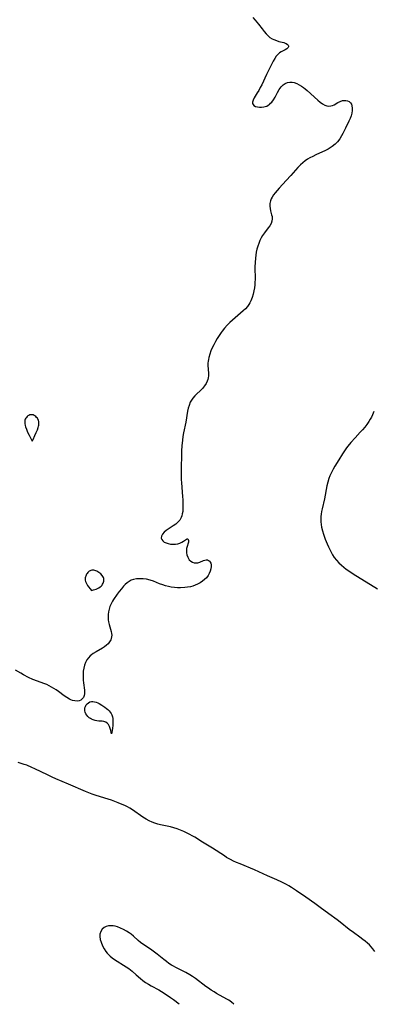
# Model space of a CAD drawing. Header units: inches. Extents: x 1073367 to 1082519, y 1569854 to 1574957.
# Tile 8 of 256: x 1073892 to 1074071, y 1571948 to 1572446. Entities that reach past the tile are written whole.
import ezdxf

# ---------------------------------------------------------------- set-up
doc = ezdxf.new("R2010")
doc.units = ezdxf.units.IN
doc.header["$MEASUREMENT"] = 0
doc.layers.add('CGG_CurvaNivelLidar_v1', color=7, linetype='Continuous', lineweight=30, true_color=0x008008)

msp = doc.modelspace()

# ---------------------------------------------------------------- linework, layer by layer
at = {"layer": 'CGG_CurvaNivelLidar_v1'}
for points in [[(1074010.0588, 1572447.6139, 63.5), (1074011.3341, 1572446.2293, 63.5), (1074012.1596, 1572445.2511, 63.5), (1074012.9528, 1572444.2488, 63.5), (1074014.7587, 1572441.8232, 63.5), (1074015.8148, 1572440.4587, 63.5), (1074016.7409, 1572439.3963, 63.5), (1074017.72, 1572438.4208, 63.5), (1074018.7543, 1572437.5547, 63.5), (1074019.8477, 1572436.8258, 63.5), (1074020.685, 1572436.3952, 63.5), (1074021.9778, 1572435.8974, 63.5), (1074023.2754, 1572435.5211, 63.5), (1074025.6961, 1572434.8851, 63.5), (1074026.3879, 1572434.6474, 63.5), (1074026.995, 1572434.3779, 63.5), (1074027.6315, 1572433.965, 63.5), (1074027.969, 1572433.5972, 63.5), (1074028.1331, 1572433.2021, 63.5), (1074028.1044, 1572432.7927, 63.5), (1074027.8999, 1572432.3852, 63.5), (1074027.2541, 1572431.7538, 63.5), (1074026.3773, 1572431.1752, 63.5), (1074024.4776, 1572430.1579, 63.5), (1074023.6133, 1572429.6484, 63.5), (1074022.8119, 1572429.0242, 63.5), (1074021.9345, 1572428.0006, 63.5), (1074021.1665, 1572426.7702, 63.5), (1074020.4415, 1572425.4065, 63.5), (1074017.0345, 1572418.7224, 63.5), (1074014.5481, 1572413.5558, 63.5), (1074013.815, 1572412.1038, 63.5), (1074013.0622, 1572410.7062, 63.5), (1074012.296, 1572409.3865, 63.5), (1074010.7608, 1572406.8878, 63.5), (1074010.2126, 1572405.7699, 63.5), (1074009.9491, 1572404.7513, 63.5), (1074009.9812, 1572404.0797, 63.5), (1074010.2211, 1572403.5035, 63.5), (1074010.6094, 1572403.0685, 63.5), (1074011.4536, 1572402.5724, 63.5), (1074012.3669, 1572402.2998, 63.5), (1074013.3933, 1572402.164, 63.5), (1074014.4858, 1572402.1622, 63.5), (1074015.6017, 1572402.2993, 63.5), (1074016.3801, 1572402.4869, 63.5), (1074017.1373, 1572402.7633, 63.5), (1074017.8324, 1572403.1237, 63.5), (1074018.4848, 1572403.579, 63.5), (1074019.082, 1572404.1224, 63.5), (1074019.6328, 1572404.7435, 63.5), (1074020.5041, 1572405.9696, 63.5), (1074021.2931, 1572407.3148, 63.5), (1074022.5265, 1572409.602, 63.5), (1074023.4301, 1572411.0829, 63.5), (1074024.4297, 1572412.4278, 63.5), (1074025.4125, 1572413.4416, 63.5), (1074026.5099, 1572414.2106, 63.5), (1074027.6341, 1572414.6445, 63.5), (1074028.8427, 1572414.8271, 63.5), (1074029.9338, 1572414.7952, 63.5), (1074031.0411, 1572414.5936, 63.5), (1074032.2968, 1572414.1675, 63.5), (1074033.5388, 1572413.5658, 63.5), (1074034.7582, 1572412.8221, 63.5), (1074035.6269, 1572412.2066, 63.5), (1074036.4778, 1572411.5408, 63.5), (1074037.606, 1572410.5775, 63.5), (1074042.9114, 1572405.8023, 63.5), (1074044.1989, 1572404.714, 63.5), (1074045.3697, 1572403.8958, 63.5), (1074046.5607, 1572403.2654, 63.5), (1074047.5212, 1572402.9268, 63.5), (1074048.475, 1572402.7652, 63.5), (1074049.4729, 1572402.8097, 63.5), (1074050.4237, 1572403.0551, 63.5), (1074051.2537, 1572403.4298, 63.5), (1074053.1383, 1572404.5039, 63.5), (1074054.2485, 1572405.0637, 63.5), (1074055.3877, 1572405.4718, 63.5), (1074056.2725, 1572405.6248, 63.5), (1074057.1381, 1572405.6197, 63.5), (1074057.9534, 1572405.4438, 63.5), (1074058.8031, 1572405.006, 63.5), (1074059.4927, 1572404.3362, 63.5), (1074059.9178, 1572403.6133, 63.5), (1074060.2059, 1572402.7732, 63.5), (1074060.3796, 1572401.665, 63.5), (1074060.3731, 1572400.4747, 63.5), (1074060.169, 1572399.143, 63.5), (1074059.8003, 1572397.7846, 63.5), (1074059.3082, 1572396.4223, 63.5), (1074058.7249, 1572395.0768, 63.5), (1074057.0021, 1572391.4658, 63.5), (1074055.6798, 1572388.8619, 63.5), (1074054.9676, 1572387.5821, 63.5), (1074054.0344, 1572386.0762, 63.5), (1074052.9782, 1572384.6729, 63.5), (1074051.6843, 1572383.3558, 63.5), (1074050.2205, 1572382.1971, 63.5), (1074049.2514, 1572381.5602, 63.5), (1074048.2401, 1572380.971, 63.5), (1074046.8849, 1572380.2634, 63.5), (1074041.9138, 1572377.9633, 63.5), (1074040.4316, 1572377.2506, 63.5), (1074038.9839, 1572376.4996, 63.5), (1074037.7793, 1572375.8074, 63.5), (1074036.6296, 1572375.0474, 63.5), (1074035.3603, 1572374.0382, 63.5), (1074034.1698, 1572372.9262, 63.5), (1074032.8763, 1572371.5662, 63.5), (1074029.3177, 1572367.6017, 63.5), (1074026.9374, 1572365.0015, 63.5), (1074023.4716, 1572361.118, 63.5), (1074021.4219, 1572358.7789, 63.5), (1074020.59, 1572357.7252, 63.5), (1074019.8642, 1572356.6474, 63.5), (1074019.3497, 1572355.6793, 63.5), (1074018.962, 1572354.683, 63.5), (1074018.6796, 1572353.4113, 63.5), (1074018.6336, 1572351.965, 63.5), (1074018.7799, 1572350.8154, 63.5), (1074019.0346, 1572349.6887, 63.5), (1074019.5771, 1572347.7086, 63.5), (1074019.7854, 1572346.7385, 63.5), (1074019.8902, 1572345.5253, 63.5), (1074019.7494, 1572344.3503, 63.5), (1074019.3093, 1572343.2181, 63.5), (1074018.636, 1572342.1131, 63.5), (1074017.875, 1572341.0769, 63.5), (1074015.9417, 1572338.5757, 63.5), (1074015.0069, 1572337.2093, 63.5), (1074014.2717, 1572335.9286, 63.5), (1074013.6197, 1572334.5753, 63.5), (1074013.0516, 1572333.1616, 63.5), (1074012.5748, 1572331.7179, 63.5), (1074012.1721, 1572330.2357, 63.5), (1074011.8404, 1572328.7493, 63.5), (1074011.5699, 1572327.2413, 63.5), (1074011.3613, 1572325.7169, 63.5), (1074011.1773, 1572323.5019, 63.5), (1074011.1292, 1572321.2209, 63.5), (1074011.2099, 1572314.8784, 63.5), (1074011.1744, 1572313.5011, 63.5), (1074011.0744, 1572312.1025, 63.5), (1074010.9111, 1572310.7161, 63.5), (1074010.6296, 1572309.0381, 63.5), (1074010.2541, 1572307.3939, 63.5), (1074009.7724, 1572305.7962, 63.5), (1074009.0824, 1572304.0802, 63.5), (1074008.5738, 1572303.0886, 63.5), (1074007.9833, 1572302.1277, 63.5), (1074007.317, 1572301.2174, 63.5), (1074006.2874, 1572300.0559, 63.5), (1074005.1548, 1572298.9635, 63.5), (1073999.7488, 1572294.2937, 63.5), (1073998.4413, 1572293.0727, 63.5), (1073997.0587, 1572291.6676, 63.5), (1073995.7394, 1572290.2019, 63.5), (1073994.4954, 1572288.6749, 63.5), (1073994.03, 1572288.0555, 63.5), (1073992.9905, 1572286.5514, 63.5), (1073992.0256, 1572285.0011, 63.5), (1073991.1261, 1572283.4172, 63.5), (1073990.2905, 1572281.8121, 63.5), (1073989.5409, 1572280.2289, 63.5), (1073988.8646, 1572278.6344, 63.5), (1073988.2628, 1572276.9866, 63.5), (1073987.7914, 1572275.3277, 63.5), (1073987.5997, 1572274.3901, 63.5), (1073987.4658, 1572273.4501, 63.5), (1073987.3857, 1572272.4135, 63.5), (1073987.3678, 1572271.3823, 63.5), (1073987.5815, 1572267.1513, 63.5), (1073987.5748, 1572266.062, 63.5), (1073987.4802, 1572265.0011, 63.5), (1073987.3073, 1572264.1323, 63.5), (1073987.0429, 1572263.3236, 63.5), (1073986.5165, 1572262.2338, 63.5), (1073985.6242, 1572260.9303, 63.5), (1073984.5529, 1572259.6972, 63.5), (1073983.3723, 1572258.5055, 63.5), (1073981.7856, 1572256.9732, 63.5), (1073980.7334, 1572255.8942, 63.5), (1073979.7609, 1572254.7538, 63.5), (1073979.0052, 1572253.6686, 63.5), (1073978.4545, 1572252.6684, 63.5), (1073977.8202, 1572251.0935, 63.5), (1073977.4007, 1572249.607, 63.5), (1073977.0744, 1572248.0667, 63.5), (1073976.1225, 1572242.64, 63.5), (1073975.0131, 1572237.2344, 63.5), (1073974.6965, 1572235.362, 63.5), (1073974.4462, 1572233.474, 63.5), (1073974.1948, 1572230.5705, 63.5), (1073974.0557, 1572227.9751, 63.5), (1073973.9502, 1572224.985, 63.5), (1073973.8136, 1572220.2532, 63.5), (1073973.7596, 1572216.6388, 63.5), (1073973.7736, 1572215.0299, 63.5), (1073973.8295, 1572213.4247, 63.5), (1073973.9246, 1572211.9642, 63.5), (1073974.5333, 1572204.7958, 63.5), (1073974.6218, 1572203.3701, 63.5), (1073974.689, 1572201.5225, 63.5), (1073974.7017, 1572199.719, 63.5), (1073974.673, 1572198.4688, 63.5), (1073974.5848, 1572197.2557, 63.5), (1073974.4027, 1572196.0859, 63.5), (1073974.1514, 1572195.1384, 63.5), (1073973.8023, 1572194.2364, 63.5), (1073973.0944, 1572192.9868, 63.5), (1073972.198, 1572191.8697, 63.5), (1073971.1486, 1572190.8999, 63.5), (1073969.8182, 1572189.9776, 63.5), (1073967.2852, 1572188.4188, 63.5), (1073966.2168, 1572187.6602, 63.5), (1073965.2733, 1572186.8556, 63.5), (1073964.3822, 1572185.8303, 63.5), (1073963.83, 1572184.7845, 63.5), (1073963.7158, 1572183.776, 63.5), (1073963.9843, 1572183.0614, 63.5), (1073964.521, 1572182.4159, 63.5), (1073965.2692, 1572181.8533, 63.5), (1073966.1821, 1572181.3916, 63.5), (1073967.2791, 1572181.0319, 63.5), (1073968.4633, 1572180.8001, 63.5), (1073969.6788, 1572180.6951, 63.5), (1073970.8911, 1572180.7263, 63.5), (1073972.0586, 1572180.9138, 63.5), (1073973.152, 1572181.2706, 63.5), (1073974.1417, 1572181.7415, 63.5), (1073975.0084, 1572182.2591, 63.5), (1073976.5068, 1572183.3014, 63.5), (1073976.8537, 1572183.4251, 63.5), (1073977.1444, 1572183.3883, 63.5), (1073977.3835, 1572183.1106, 63.5), (1073977.4996, 1572182.6269, 63.5), (1073977.5103, 1572182.3849, 63.5), (1073977.4636, 1572181.8526, 63.5), (1073977.3291, 1572181.2712, 63.5), (1073976.801, 1572179.5327, 63.5), (1073976.5684, 1572178.5665, 63.5), (1073976.4474, 1572177.555, 63.5), (1073976.5027, 1572176.4345, 63.5), (1073976.7357, 1572175.3169, 63.5), (1073977.1187, 1572174.2443, 63.5), (1073977.4706, 1572173.5388, 63.5), (1073977.8956, 1572172.8984, 63.5), (1073978.6651, 1572172.1142, 63.5), (1073979.5784, 1572171.5658, 63.5), (1073980.4544, 1572171.3139, 63.5), (1073981.3713, 1572171.2545, 63.5), (1073982.2875, 1572171.3691, 63.5), (1073983.2554, 1572171.6659, 63.5), (1073985.0676, 1572172.4456, 63.5), (1073985.7838, 1572172.6975, 63.5), (1073986.478, 1572172.8197, 63.5), (1073987.0914, 1572172.7722, 63.5), (1073987.6551, 1572172.5614, 63.5), (1073988.2426, 1572172.0756, 63.5), (1073988.5397, 1572171.6488, 63.5), (1073988.771, 1572171.1392, 63.5), (1073988.9254, 1572170.5693, 63.5), (1073989.0057, 1572169.4443, 63.5), (1073988.867, 1572168.2426, 63.5), (1073988.5395, 1572167.0317, 63.5), (1073988.0385, 1572165.8767, 63.5), (1073987.4201, 1572164.8654, 63.5), (1073986.5935, 1572163.7548, 63.5), (1073985.6763, 1572162.8224, 63.5), (1073984.5906, 1572161.9474, 63.5), (1073983.3697, 1572161.1426, 63.5), (1073982.0375, 1572160.4253, 63.5), (1073980.9043, 1572159.9285, 63.5), (1073979.7205, 1572159.5076, 63.5), (1073978.4941, 1572159.1709, 63.5), (1073977.061, 1572158.8991, 63.5), (1073975.5941, 1572158.7328, 63.5), (1073973.4698, 1572158.6554, 63.5), (1073971.922, 1572158.7011, 63.5), (1073970.3728, 1572158.8269, 63.5), (1073968.8303, 1572159.037, 63.5), (1073967.3799, 1572159.319, 63.5), (1073965.9483, 1572159.6783, 63.5), (1073964.5413, 1572160.1122, 63.5), (1073962.9416, 1572160.6996, 63.5), (1073959.7996, 1572161.9382, 63.5), (1073958.1081, 1572162.5052, 63.5), (1073956.2069, 1572162.9513, 63.5), (1073954.5147, 1572163.1782, 63.5), (1073952.8376, 1572163.2445, 63.5), (1073951.1986, 1572163.1357, 63.5), (1073949.6245, 1572162.8231, 63.5), (1073948.5883, 1572162.4648, 63.5), (1073947.5126, 1572161.9203, 63.5), (1073946.4923, 1572161.2082, 63.5), (1073945.5399, 1572160.3689, 63.5), (1073944.6389, 1572159.4327, 63.5), (1073943.5913, 1572158.2007, 63.5), (1073942.5248, 1572156.8371, 63.5), (1073941.486, 1572155.4292, 63.5), (1073939.592, 1572152.675, 63.5), (1073939.0608, 1572151.812, 63.5), (1073938.3708, 1572150.5308, 63.5), (1073937.7849, 1572149.2129, 63.5), (1073937.318, 1572147.865, 63.5), (1073936.9913, 1572146.4919, 63.5), (1073936.8242, 1572145.0909, 63.5), (1073936.8128, 1572143.685, 63.5), (1073936.9172, 1572142.4976, 63.5), (1073937.1126, 1572141.3274, 63.5), (1073937.4155, 1572140.0536, 63.5), (1073938.4019, 1572136.5442, 63.5), (1073938.5999, 1572135.5042, 63.5), (1073938.6677, 1572134.6536, 63.5), (1073938.6283, 1572133.8188, 63.5), (1073938.4666, 1572133.0023, 63.5), (1073938.184, 1572132.2178, 63.5), (1073937.6316, 1572131.2366, 63.5), (1073936.9031, 1572130.3333, 63.5), (1073936.0517, 1572129.5325, 63.5), (1073935.0901, 1572128.7996, 63.5), (1073934.047, 1572128.1243, 63.5), (1073930.7903, 1572126.279, 63.5), (1073929.2944, 1572125.3205, 63.5), (1073928.5432, 1572124.7563, 63.5), (1073927.8356, 1572124.1474, 63.5), (1073926.9122, 1572123.1859, 63.5), (1073926.1253, 1572122.1198, 63.5), (1073925.4492, 1572120.8443, 63.5), (1073924.9382, 1572119.4682, 63.5), (1073924.5688, 1572118.0181, 63.5), (1073924.3099, 1572116.3885, 63.5), (1073924.188, 1572114.8484, 63.5), (1073924.1705, 1572113.2982, 63.5), (1073924.2401, 1572111.8765, 63.5), (1073924.3722, 1572110.4774, 63.5), (1073924.8613, 1572106.7987, 63.5), (1073924.9348, 1572105.7239, 63.5), (1073924.9075, 1572104.8725, 63.5), (1073924.7715, 1572104.0812, 63.5), (1073924.3869, 1572103.129, 63.5), (1073923.7987, 1572102.3321, 63.5), (1073923.0418, 1572101.7201, 63.5), (1073922.1429, 1572101.3328, 63.5), (1073921.1305, 1572101.2041, 63.5), (1073920.0348, 1572101.3071, 63.5), (1073918.8894, 1572101.6113, 63.5), (1073918.0867, 1572101.9248, 63.5), (1073917.2766, 1572102.3079, 63.5), (1073915.9873, 1572103.0248, 63.5), (1073914.7055, 1572103.8586, 63.5), (1073911.7365, 1572106.0864, 63.5), (1073910.6198, 1572106.8857, 63.5), (1073909.4675, 1572107.65, 63.5), (1073908.2818, 1572108.3692, 63.5), (1073907.072, 1572109.028, 63.5), (1073905.83, 1572109.6197, 63.5), (1073904.301, 1572110.2352, 63.5), (1073901.1718, 1572111.3385, 63.5), (1073898.7973, 1572112.2522, 63.5), (1073896.5188, 1572113.281, 63.5), (1073894.0392, 1572114.5642, 63.5), (1073892.6464, 1572115.3474, 63.5), (1073890.0734, 1572116.8821, 63.5)], [(1074071.2637, 1572248.0375, 64), (1074070.5676, 1572246.2923, 64), (1074070.062, 1572245.1713, 64), (1074069.5054, 1572244.0788, 64), (1074068.7849, 1572242.8592, 64), (1074067.7885, 1572241.4063, 64), (1074066.7386, 1572240.0654, 64), (1074065.6218, 1572238.7651, 64), (1074064.4606, 1572237.4911, 64), (1074061.8031, 1572234.6748, 64), (1074059.695, 1572232.3447, 64), (1074058.9941, 1572231.5045, 64), (1074058.0512, 1572230.2986, 64), (1074057.1452, 1572229.0622, 64), (1074055.4178, 1572226.522, 64), (1074053.5448, 1572223.5494, 64), (1074051.6237, 1572220.3093, 64), (1074050.7206, 1572218.6977, 64), (1074049.8708, 1572217.0693, 64), (1074049.1026, 1572215.4132, 64), (1074048.5371, 1572213.974, 64), (1074047.9882, 1572212.2151, 64), (1074047.547, 1572210.3822, 64), (1074046.2797, 1572203.6662, 64), (1074045.153, 1572198.7488, 64), (1074044.8535, 1572197.2935, 64), (1074044.6391, 1572196.0008, 64), (1074044.4915, 1572194.7072, 64), (1074044.43, 1572193.4131, 64), (1074044.4757, 1572192.0493, 64), (1074044.6262, 1572190.6883, 64), (1074044.8696, 1572189.3332, 64), (1074045.3174, 1572187.5465, 64), (1074045.8671, 1572185.7699, 64), (1074046.7132, 1572183.3731, 64), (1074047.6895, 1572180.8765, 64), (1074048.3157, 1572179.3981, 64), (1074048.9531, 1572178.0081, 64), (1074049.6399, 1572176.6498, 64), (1074050.3902, 1572175.3342, 64), (1074051.2286, 1572174.0636, 64), (1074052.346, 1572172.6394, 64), (1074053.5765, 1572171.3037, 64), (1074054.9018, 1572170.0501, 64), (1074056.0817, 1572169.0565, 64), (1074057.3106, 1572168.1142, 64), (1074058.5808, 1572167.2191, 64), (1074060.8084, 1572165.78, 64), (1074073.0693, 1572158.0534, 64)], [(1074071.8444, 1571974.4521, 64), (1074070.8076, 1571975.7774, 64), (1074069.9442, 1571976.7613, 64), (1074069.0326, 1571977.7065, 64), (1074068.0792, 1571978.6151, 64), (1074066.9653, 1571979.5926, 64), (1074065.8098, 1571980.5252, 64), (1074064.2399, 1571981.6867, 64), (1074061.0341, 1571983.9423, 64), (1074058.8967, 1571985.531, 64), (1074054.2811, 1571989.1942, 64), (1074052.7502, 1571990.3514, 64), (1074048.4542, 1571993.486, 64), (1074044.1195, 1571996.7035, 64), (1074041.3863, 1571998.6793, 64), (1074036.8744, 1572001.8683, 64), (1074032.0952, 1572005.1878, 64), (1074029.6266, 1572006.811, 64), (1074028.2355, 1572007.654, 64), (1074027.0787, 1572008.3057, 64), (1074024.7136, 1572009.514, 64), (1074022.2378, 1572010.6415, 64), (1074017.4982, 1572012.7118, 64), (1074010.9227, 1572015.7186, 64), (1074003.6644, 1572018.7222, 64), (1074001.8288, 1572019.5192, 64), (1074000.3033, 1572020.2225, 64), (1073998.8029, 1572020.9674, 64), (1073996.8181, 1572022.068, 64), (1073995.6636, 1572022.7812, 64), (1073989.6761, 1572026.6517, 64), (1073984.5947, 1572029.7639, 64), (1073980.7065, 1572032.2429, 64), (1073979.393, 1572033.032, 64), (1073978.1632, 1572033.7154, 64), (1073976.897, 1572034.3573, 64), (1073975.2041, 1572035.1311, 64), (1073973.484, 1572035.8364, 64), (1073971.7444, 1572036.4792, 64), (1073970.0521, 1572037.0392, 64), (1073968.347, 1572037.5262, 64), (1073966.8233, 1572037.8893, 64), (1073963.3757, 1572038.6086, 64), (1073961.9337, 1572038.9447, 64), (1073960.5204, 1572039.3467, 64), (1073959.1474, 1572039.8463, 64), (1073957.5837, 1572040.5932, 64), (1073956.0708, 1572041.4725, 64), (1073954.5115, 1572042.4904, 64), (1073949.21, 1572046.1678, 64), (1073947.9279, 1572046.9654, 64), (1073946.6621, 1572047.6639, 64), (1073945.3611, 1572048.3072, 64), (1073944.0326, 1572048.9075, 64), (1073941.9085, 1572049.7841, 64), (1073938.4984, 1572051.0433, 64), (1073935.2591, 1572052.1058, 64), (1073930.375, 1572053.5986, 64), (1073928.7222, 1572054.163, 64), (1073927.0288, 1572054.8093, 64), (1073925.3513, 1572055.5034, 64), (1073916.7837, 1572059.2317, 64), (1073910.4484, 1572061.9081, 64), (1073908.6411, 1572062.7045, 64), (1073906.2019, 1572063.8373, 64), (1073899.7785, 1572066.9802, 64), (1073898.2895, 1572067.658, 64), (1073895.6816, 1572068.7076, 64), (1073894.3602, 1572069.1775, 64), (1073892.8337, 1572069.6709, 64), (1073891.2953, 1572070.1096, 64)], [(1074000.4932, 1571947.6226, 64.5), (1074000.3901, 1571947.7484, 64.5), (1073999.2382, 1571948.7498, 64.5), (1073997.9783, 1571949.6494, 64.5), (1073996.898, 1571950.306, 64.5), (1073991.7796, 1571953.1406, 64.5), (1073990.4463, 1571953.9204, 64.5), (1073988.9975, 1571954.8197, 64.5), (1073987.6432, 1571955.7288, 64.5), (1073986.3134, 1571956.6787, 64.5), (1073980.9966, 1571960.704, 64.5), (1073979.6206, 1571961.6857, 64.5), (1073978.2095, 1571962.6063, 64.5), (1073976.1522, 1571963.7697, 64.5), (1073971.0663, 1571966.3329, 64.5), (1073969.9929, 1571966.9148, 64.5), (1073968.9388, 1571967.5289, 64.5), (1073967.612, 1571968.3792, 64.5), (1073966.3244, 1571969.2868, 64.5), (1073965.0746, 1571970.2432, 64.5), (1073961.6157, 1571973.1111, 64.5), (1073959.6894, 1571974.5988, 64.5), (1073958.2545, 1571975.6042, 64.5), (1073954.892, 1571977.8168, 64.5), (1073953.2238, 1571979.0032, 64.5), (1073952.0638, 1571979.9883, 64.5), (1073949.719, 1571982.1292, 64.5), (1073948.447, 1571983.1833, 64.5), (1073947.4667, 1571983.9002, 64.5), (1073946.1989, 1571984.7103, 64.5), (1073944.7088, 1571985.5238, 64.5), (1073943.1852, 1571986.2235, 64.5), (1073941.6532, 1571986.7974, 64.5), (1073940.4895, 1571987.1363, 64.5), (1073939.3439, 1571987.3631, 64.5), (1073938.2258, 1571987.4475, 64.5), (1073937.0237, 1571987.3419, 64.5), (1073935.9008, 1571987.0317, 64.5), (1073934.893, 1571986.5257, 64.5), (1073933.8588, 1571985.6409, 64.5), (1073933.1019, 1571984.5284, 64.5), (1073932.68, 1571983.2447, 64.5), (1073932.6328, 1571981.9266, 64.5), (1073932.8651, 1571980.5319, 64.5), (1073933.3088, 1571979.0913, 64.5), (1073934.1066, 1571977.2225, 64.5), (1073934.875, 1571975.7888, 64.5), (1073935.7691, 1571974.4047, 64.5), (1073936.3821, 1571973.5944, 64.5), (1073937.0463, 1571972.8231, 64.5), (1073937.9314, 1571971.9405, 64.5), (1073938.8886, 1571971.1326, 64.5), (1073940.1058, 1571970.2701, 64.5), (1073941.3829, 1571969.4804, 64.5), (1073944.7034, 1571967.5354, 64.5), (1073946.0733, 1571966.6444, 64.5), (1073947.3939, 1571965.6892, 64.5), (1073948.9944, 1571964.3633, 64.5), (1073951.0322, 1571962.5401, 64.5), (1073953.2888, 1571960.6363, 64.5), (1073954.4605, 1571959.7268, 64.5), (1073955.8304, 1571958.7465, 64.5), (1073957.2388, 1571957.8258, 64.5), (1073958.6813, 1571956.9694, 64.5), (1073962.4879, 1571954.8785, 64.5), (1073963.9013, 1571954.0351, 64.5), (1073966.1923, 1571952.5752, 64.5), (1073968.3849, 1571951.0699, 64.5), (1073969.8683, 1571950.0104, 64.5), (1073972.8377, 1571947.8419, 64.5)]]:
    msp.add_polyline3d(points, dxfattribs=at)
for points in [[(1073898.5, 1572233.0264, 63.5), (1073898.5922, 1572233.1449, 63.5), (1073898.9541, 1572233.8583, 63.5), (1073899.866, 1572235.7897, 63.5), (1073900.5376, 1572237.2953, 63.5), (1073901.1106, 1572238.7036, 63.5), (1073901.5027, 1572239.9009, 63.5), (1073901.6488, 1572240.4957, 63.5), (1073901.756, 1572241.122, 63.5), (1073901.8132, 1572241.7452, 63.5), (1073901.8161, 1572242.3591, 63.5), (1073901.7548, 1572242.9561, 63.5), (1073901.6139, 1572243.527, 63.5), (1073901.3818, 1572244.0603, 63.5), (1073901.0727, 1572244.5565, 63.5), (1073900.703, 1572245.0121, 63.5), (1073900.2832, 1572245.4191, 63.5), (1073899.8513, 1572245.7463, 63.5), (1073899.3908, 1572246.0138, 63.5), (1073898.9095, 1572246.2102, 63.5), (1073898.4134, 1572246.3188, 63.5), (1073897.8655, 1572246.3202, 63.5), (1073897.3204, 1572246.215, 63.5), (1073896.793, 1572246.0181, 63.5), (1073896.3, 1572245.7357, 63.5), (1073895.8854, 1572245.3977, 63.5), (1073895.5187, 1572245.0013, 63.5), (1073895.2046, 1572244.5593, 63.5), (1073894.9521, 1572244.0804, 63.5), (1073894.7753, 1572243.5696, 63.5), (1073894.6888, 1572243.0534, 63.5), (1073894.6718, 1572242.5177, 63.5), (1073894.7099, 1572241.9689, 63.5), (1073894.9129, 1572240.851, 63.5), (1073895.0664, 1572240.2895, 63.5), (1073895.5119, 1572239.0403, 63.5), (1073896.1559, 1572237.586, 63.5), (1073896.9366, 1572235.9818, 63.5), (1073898.0134, 1572233.8969, 63.5)], [(1073928.5, 1572157.3379, 63.5), (1073929.4387, 1572157.5731, 63.5), (1073930.783, 1572157.9998, 63.5), (1073931.5239, 1572158.2982, 63.5), (1073932.2455, 1572158.6568, 63.5), (1073932.8974, 1572159.0791, 63.5), (1073933.4017, 1572159.5266, 63.5), (1073933.7911, 1572160.0003, 63.5), (1073934.0703, 1572160.4747, 63.5), (1073934.3024, 1572160.9644, 63.5), (1073934.4946, 1572161.4649, 63.5), (1073934.642, 1572161.9694, 63.5), (1073934.7355, 1572162.4718, 63.5), (1073934.7614, 1572162.9659, 63.5), (1073934.7008, 1572163.4455, 63.5), (1073934.5293, 1572163.9263, 63.5), (1073934.2678, 1572164.3877, 63.5), (1073933.9401, 1572164.8321, 63.5), (1073933.1489, 1572165.6702, 63.5), (1073932.2357, 1572166.4203, 63.5), (1073931.7429, 1572166.7453, 63.5), (1073931.2355, 1572167.0208, 63.5), (1073930.7133, 1572167.2505, 63.5), (1073930.184, 1572167.4316, 63.5), (1073929.6545, 1572167.5568, 63.5), (1073929.1316, 1572167.6131, 63.5), (1073928.6227, 1572167.5814, 63.5), (1073928.1715, 1572167.4593, 63.5), (1073927.7391, 1572167.2605, 63.5), (1073927.3263, 1572167.0007, 63.5), (1073926.9359, 1572166.6913, 63.5), (1073926.5723, 1572166.3396, 63.5), (1073926.2425, 1572165.9499, 63.5), (1073925.9578, 1572165.5315, 63.5), (1073925.7141, 1572165.0859, 63.5), (1073925.5133, 1572164.6194, 63.5), (1073925.3609, 1572164.137, 63.5), (1073925.2663, 1572163.6423, 63.5), (1073925.2392, 1572163.0942, 63.5), (1073925.2867, 1572162.5326, 63.5), (1073925.4378, 1572161.9065, 63.5), (1073925.6893, 1572161.233, 63.5), (1073926.0279, 1572160.545, 63.5), (1073926.4621, 1572159.8331, 63.5), (1073926.9365, 1572159.1648, 63.5), (1073927.844, 1572158.0554, 63.5)], [(1073938.5, 1572084.7189, 63.5), (1073938.4109, 1572085.5416, 63.5), (1073938.244, 1572086.3737, 63.5), (1073937.9767, 1572087.3528, 63.5), (1073937.5925, 1572088.3763, 63.5), (1073937.0728, 1572089.338, 63.5), (1073936.3963, 1572090.1285, 63.5), (1073935.6318, 1572090.6259, 63.5), (1073934.772, 1572090.9179, 63.5), (1073933.877, 1572091.0439, 63.5), (1073932.0879, 1572091.1046, 63.5), (1073931.1797, 1572091.2026, 63.5), (1073930.2367, 1572091.4044, 63.5), (1073929.3194, 1572091.7075, 63.5), (1073928.4457, 1572092.1096, 63.5), (1073927.8765, 1572092.4466, 63.5), (1073927.3413, 1572092.8261, 63.5), (1073926.6273, 1572093.4512, 63.5), (1073926.0239, 1572094.1552, 63.5), (1073925.6034, 1572094.847, 63.5), (1073925.2942, 1572095.5808, 63.5), (1073925.0987, 1572096.3345, 63.5), (1073925.0278, 1572097.0877, 63.5), (1073925.1013, 1572097.8194, 63.5), (1073925.3691, 1572098.5821, 63.5), (1073925.7964, 1572099.2824, 63.5), (1073926.3428, 1572099.9055, 63.5), (1073926.9789, 1572100.4292, 63.5), (1073927.6845, 1572100.8221, 63.5), (1073928.4466, 1572101.0409, 63.5), (1073929.2024, 1572101.0552, 63.5), (1073929.9885, 1572100.9146, 63.5), (1073930.7949, 1572100.6565, 63.5), (1073931.6135, 1572100.3096, 63.5), (1073932.3175, 1572099.9589, 63.5), (1073933.7211, 1572099.146, 63.5), (1073935.2463, 1572098.1061, 63.5), (1073935.9768, 1572097.542, 63.5), (1073936.6734, 1572096.9471, 63.5), (1073937.3231, 1572096.3167, 63.5), (1073937.9081, 1572095.6423, 63.5), (1073938.3583, 1572094.9901, 63.5), (1073938.7333, 1572094.2112, 63.5), (1073939.0332, 1572093.2445, 63.5), (1073939.1811, 1572092.4677, 63.5), (1073939.2689, 1572091.6522, 63.5), (1073939.2947, 1572090.2418, 63.5), (1073939.2052, 1572088.8454, 63.5), (1073939.0439, 1572087.5384, 63.5), (1073938.852, 1572086.3958, 63.5)]]:
    msp.add_polyline3d(points, close=True, dxfattribs=at)

doc.saveas('drawing.dxf')
